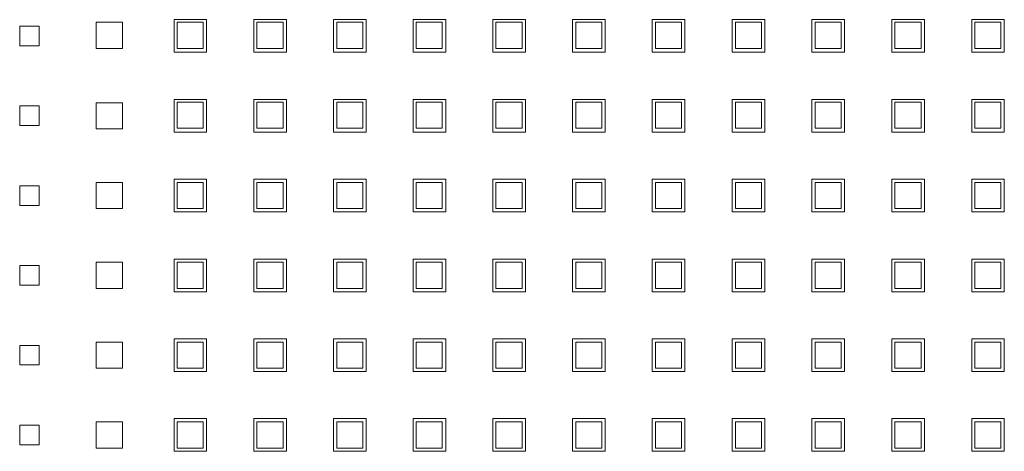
# Model space of a CAD drawing. Header units: millimetres. Extents: x -5941 to 19721, y -9230 to 6433.
# Tile 113 of 204: x 5851 to 5866, y -3431 to -3424. Entities that reach past the tile are written whole.
import ezdxf

# ---------------------------------------------------------------- set-up
doc = ezdxf.new("R2010")
doc.units = ezdxf.units.MM
doc.layers.add('GL-urzadzenia', color=6, linetype='Continuous', lineweight=20)

# ---------------------------------------------------------------- blocks, each defined once
blk = doc.blocks.new('RSen_55_ME_FB_SOg - fxza50a2veb - fully flat decoration panel - SH_daikin_tbq - standard-4997338-bottom')
at = {"lineweight": 18}
for p, q in [((-173.27, -14.18), (-173.27, -10.18)), ((-173.27, -10.18), (-169.27, -10.18)), ((-169.27, -10.18), (-169.27, -14.18)), ((-161.35, -9.78), (-156.35, -9.78)), ((-161.35, -14.78), (-161.35, -9.78)), ((-156.88, -10.18), (-160.88, -10.18)), ((-160.88, -10.18), (-160.88, -14.18)), ((-156.88, -14.18), (-156.88, -10.18)), ((-156.35, -9.78), (-156.35, -14.78)), ((-149.12, -9.78), (-144.12, -9.78)), ((-149.12, -14.78), (-149.12, -9.78)), ((-144.65, -10.18), (-148.65, -10.18)), ((-148.65, -10.18), (-148.65, -14.18)), ((-144.65, -14.18), (-144.65, -10.18)), ((-144.12, -9.78), (-144.12, -14.78)), ((-136.92, -14.78), (-136.92, -9.78)), ((-136.92, -9.78), (-131.92, -9.78)), ((-132.42, -10.18), (-136.42, -10.18)), ((-136.42, -10.18), (-136.42, -14.18)), ((-132.42, -14.18), (-132.42, -10.18)), ((-131.92, -9.78), (-131.92, -14.78)), ((-124.72, -9.78), (-119.72, -9.78)), ((-124.72, -14.78), (-124.72, -9.78)), ((-120.25, -10.18), (-124.25, -10.18)), ((-124.25, -10.18), (-124.25, -14.18)), ((-120.25, -14.18), (-120.25, -10.18)), ((-119.72, -9.78), (-119.72, -14.78)), ((-112.49, -9.78), (-107.49, -9.78)), ((-112.49, -14.78), (-112.49, -9.78)), ((-108.02, -10.18), (-112.02, -10.18)), ((-112.02, -10.18), (-112.02, -14.18)), ((-108.02, -14.18), (-108.02, -10.18)), ((-107.49, -9.78), (-107.49, -14.78)), ((-100.29, -14.78), (-100.29, -9.78)), ((-100.29, -9.78), (-95.29, -9.78)), ((-95.79, -10.18), (-99.79, -10.18)), ((-99.79, -10.18), (-99.79, -14.18)), ((-95.79, -14.18), (-95.79, -10.18)), ((-95.29, -9.78), (-95.29, -14.78)), ((-88.09, -14.78), (-88.09, -9.78)), ((-88.09, -9.78), (-83.09, -9.78)), ((-83.56, -10.18), (-87.56, -10.18)), ((-87.56, -10.18), (-87.56, -14.18)), ((-83.56, -14.18), (-83.56, -10.18)), ((-83.09, -9.78), (-83.09, -14.78)), ((-75.83, -9.78), (-70.83, -9.78)), ((-75.83, -14.78), (-75.83, -9.78)), ((-71.33, -10.18), (-75.33, -10.18)), ((-75.33, -10.18), (-75.33, -14.18)), ((-71.33, -14.18), (-71.33, -10.18)), ((-70.83, -9.78), (-70.83, -14.78)), ((-63.6, -9.78), (-58.6, -9.78)), ((-63.6, -14.78), (-63.6, -9.78)), ((-59.1, -10.18), (-63.1, -10.18)), ((-63.1, -10.18), (-63.1, -14.18)), ((-59.1, -14.18), (-59.1, -10.18)), ((-58.6, -9.78), (-58.6, -14.78)), ((-51.34, -9.78), (-46.34, -9.78)), ((-51.34, -14.78), (-51.34, -9.78)), ((-46.87, -10.18), (-50.87, -10.18)), ((-50.87, -10.18), (-50.87, -14.18)), ((-46.87, -14.18), (-46.87, -10.18)), ((-46.34, -9.78), (-46.34, -14.78)), ((-39.11, -9.78), (-34.11, -9.78)), ((-39.11, -14.78), (-39.11, -9.78)), ((-34.64, -10.18), (-38.64, -10.18)), ((-38.64, -10.18), (-38.64, -14.18)), ((-34.64, -14.18), (-34.64, -10.18)), ((-34.11, -9.78), (-34.11, -14.78)), ((-185, -13.78), (-185, -10.78)), ((-185, -10.78), (-182, -10.78)), ((-182, -10.78), (-182, -13.78)), ((-182, -13.78), (-185, -13.78)), ((-169.27, -14.18), (-173.27, -14.18)), ((-156.35, -14.78), (-161.35, -14.78)), ((-160.88, -14.18), (-156.88, -14.18)), ((-144.12, -14.78), (-149.12, -14.78)), ((-148.65, -14.18), (-144.65, -14.18)), ((-131.92, -14.78), (-136.92, -14.78)), ((-136.42, -14.18), (-132.42, -14.18)), ((-119.72, -14.78), (-124.72, -14.78)), ((-124.25, -14.18), (-120.25, -14.18)), ((-107.49, -14.78), (-112.49, -14.78)), ((-112.02, -14.18), (-108.02, -14.18)), ((-95.29, -14.78), (-100.29, -14.78)), ((-99.79, -14.18), (-95.79, -14.18)), ((-83.09, -14.78), (-88.09, -14.78)), ((-87.56, -14.18), (-83.56, -14.18)), ((-70.83, -14.78), (-75.83, -14.78)), ((-75.33, -14.18), (-71.33, -14.18)), ((-58.6, -14.78), (-63.6, -14.78)), ((-63.1, -14.18), (-59.1, -14.18)), ((-46.34, -14.78), (-51.34, -14.78)), ((-50.87, -14.18), (-46.87, -14.18)), ((-34.11, -14.78), (-39.11, -14.78)), ((-38.64, -14.18), (-34.64, -14.18)), ((-173.27, -26.51), (-173.27, -22.51)), ((-173.27, -22.51), (-169.27, -22.51)), ((-169.27, -22.51), (-169.27, -26.51)), ((-161.35, -22.01), (-156.35, -22.01)), ((-161.35, -27.01), (-161.35, -22.01)), ((-156.88, -22.41), (-160.88, -22.41)), ((-160.88, -22.41), (-160.88, -26.41)), ((-156.88, -26.41), (-156.88, -22.41)), ((-156.35, -22.01), (-156.35, -27.01)), ((-149.12, -22.01), (-144.12, -22.01)), ((-149.12, -27.01), (-149.12, -22.01)), ((-144.65, -22.41), (-148.65, -22.41)), ((-148.65, -22.41), (-148.65, -26.41)), ((-144.65, -26.41), (-144.65, -22.41)), ((-144.12, -22.01), (-144.12, -27.01)), ((-136.92, -27.01), (-136.92, -22.01)), ((-136.92, -22.01), (-131.92, -22.01)), ((-132.42, -22.41), (-136.42, -22.41)), ((-136.42, -22.41), (-136.42, -26.41)), ((-132.42, -26.41), (-132.42, -22.41)), ((-131.92, -22.01), (-131.92, -27.01)), ((-124.72, -22.01), (-119.72, -22.01)), ((-124.72, -27.01), (-124.72, -22.01)), ((-120.25, -22.41), (-124.25, -22.41)), ((-124.25, -22.41), (-124.25, -26.41)), ((-120.25, -26.41), (-120.25, -22.41)), ((-119.72, -22.01), (-119.72, -27.01)), ((-112.49, -22.01), (-107.49, -22.01)), ((-112.49, -27.01), (-112.49, -22.01)), ((-108.02, -22.41), (-112.02, -22.41)), ((-112.02, -22.41), (-112.02, -26.41)), ((-108.02, -26.41), (-108.02, -22.41)), ((-107.49, -22.01), (-107.49, -27.01)), ((-100.29, -27.01), (-100.29, -22.01)), ((-100.29, -22.01), (-95.29, -22.01)), ((-95.79, -22.41), (-99.79, -22.41)), ((-99.79, -22.41), (-99.79, -26.41)), ((-95.79, -26.41), (-95.79, -22.41)), ((-95.29, -22.01), (-95.29, -27.01)), ((-88.09, -27.01), (-88.09, -22.01)), ((-88.09, -22.01), (-83.09, -22.01)), ((-83.56, -22.41), (-87.56, -22.41)), ((-87.56, -22.41), (-87.56, -26.41)), ((-83.56, -26.41), (-83.56, -22.41)), ((-83.09, -22.01), (-83.09, -27.01)), ((-75.83, -22.01), (-70.83, -22.01)), ((-75.83, -27.01), (-75.83, -22.01)), ((-71.33, -22.41), (-75.33, -22.41)), ((-75.33, -22.41), (-75.33, -26.41)), ((-71.33, -26.41), (-71.33, -22.41)), ((-70.83, -22.01), (-70.83, -27.01)), ((-63.6, -22.01), (-58.6, -22.01)), ((-63.6, -27.01), (-63.6, -22.01)), ((-59.1, -22.41), (-63.1, -22.41)), ((-63.1, -22.41), (-63.1, -26.41)), ((-59.1, -26.41), (-59.1, -22.41)), ((-58.6, -22.01), (-58.6, -27.01)), ((-51.34, -22.01), (-46.34, -22.01)), ((-51.34, -27.01), (-51.34, -22.01)), ((-46.87, -22.41), (-50.87, -22.41)), ((-50.87, -22.41), (-50.87, -26.41)), ((-46.87, -26.41), (-46.87, -22.41)), ((-46.34, -22.01), (-46.34, -27.01)), ((-39.11, -22.01), (-34.11, -22.01)), ((-39.11, -27.01), (-39.11, -22.01)), ((-34.64, -22.41), (-38.64, -22.41)), ((-38.64, -22.41), (-38.64, -26.41)), ((-34.64, -26.41), (-34.64, -22.41)), ((-34.11, -22.01), (-34.11, -27.01)), ((-185, -26.01), (-185, -23.01)), ((-185, -23.01), (-182, -23.01)), ((-182, -23.01), (-182, -26.01)), ((-182, -26.01), (-185, -26.01)), ((-169.27, -26.51), (-173.27, -26.51)), ((-156.35, -27.01), (-161.35, -27.01)), ((-160.88, -26.41), (-156.88, -26.41)), ((-144.12, -27.01), (-149.12, -27.01)), ((-148.65, -26.41), (-144.65, -26.41)), ((-131.92, -27.01), (-136.92, -27.01)), ((-136.42, -26.41), (-132.42, -26.41)), ((-119.72, -27.01), (-124.72, -27.01)), ((-124.25, -26.41), (-120.25, -26.41)), ((-107.49, -27.01), (-112.49, -27.01)), ((-112.02, -26.41), (-108.02, -26.41)), ((-95.29, -27.01), (-100.29, -27.01)), ((-99.79, -26.41), (-95.79, -26.41)), ((-83.09, -27.01), (-88.09, -27.01)), ((-87.56, -26.41), (-83.56, -26.41)), ((-70.83, -27.01), (-75.83, -27.01)), ((-75.33, -26.41), (-71.33, -26.41)), ((-58.6, -27.01), (-63.6, -27.01)), ((-63.1, -26.41), (-59.1, -26.41)), ((-46.34, -27.01), (-51.34, -27.01)), ((-50.87, -26.41), (-46.87, -26.41)), ((-34.11, -27.01), (-39.11, -27.01)), ((-38.64, -26.41), (-34.64, -26.41)), ((-161.35, -34.24), (-156.35, -34.24)), ((-161.35, -39.24), (-161.35, -34.24)), ((-156.35, -34.24), (-156.35, -39.24)), ((-149.12, -34.24), (-144.12, -34.24)), ((-149.12, -39.24), (-149.12, -34.24)), ((-144.12, -34.24), (-144.12, -39.24)), ((-136.92, -39.24), (-136.92, -34.24)), ((-136.92, -34.24), (-131.92, -34.24)), ((-131.92, -34.24), (-131.92, -39.24)), ((-124.72, -34.24), (-119.72, -34.24)), ((-124.72, -39.24), (-124.72, -34.24)), ((-119.72, -34.24), (-119.72, -39.24)), ((-112.49, -34.24), (-107.49, -34.24)), ((-112.49, -39.24), (-112.49, -34.24)), ((-107.49, -34.24), (-107.49, -39.24)), ((-100.29, -39.24), (-100.29, -34.24)), ((-100.29, -34.24), (-95.29, -34.24)), ((-95.29, -34.24), (-95.29, -39.24)), ((-88.09, -39.24), (-88.09, -34.24)), ((-88.09, -34.24), (-83.09, -34.24)), ((-83.09, -34.24), (-83.09, -39.24)), ((-75.83, -34.24), (-70.83, -34.24)), ((-75.83, -39.24), (-75.83, -34.24)), ((-70.83, -34.24), (-70.83, -39.24)), ((-63.6, -34.24), (-58.6, -34.24)), ((-63.6, -39.24), (-63.6, -34.24)), ((-58.6, -34.24), (-58.6, -39.24)), ((-51.34, -34.24), (-46.34, -34.24)), ((-51.34, -39.24), (-51.34, -34.24)), ((-46.34, -34.24), (-46.34, -39.24)), ((-39.11, -34.24), (-34.11, -34.24)), ((-39.11, -39.24), (-39.11, -34.24)), ((-34.11, -34.24), (-34.11, -39.24)), ((-185, -38.24), (-185, -35.24)), ((-185, -35.24), (-182, -35.24)), ((-182, -35.24), (-182, -38.24)), ((-173.27, -38.74), (-173.27, -34.74)), ((-173.27, -34.74), (-169.27, -34.74)), ((-169.27, -34.74), (-169.27, -38.74)), ((-156.88, -34.74), (-160.88, -34.74)), ((-160.88, -34.74), (-160.88, -38.74)), ((-156.88, -38.74), (-156.88, -34.74)), ((-144.65, -34.74), (-148.65, -34.74)), ((-148.65, -34.74), (-148.65, -38.74)), ((-144.65, -38.74), (-144.65, -34.74)), ((-132.42, -34.74), (-136.42, -34.74)), ((-136.42, -34.74), (-136.42, -38.74)), ((-132.42, -38.74), (-132.42, -34.74)), ((-120.25, -34.74), (-124.25, -34.74)), ((-124.25, -34.74), (-124.25, -38.74)), ((-120.25, -38.74), (-120.25, -34.74)), ((-108.02, -34.74), (-112.02, -34.74)), ((-112.02, -34.74), (-112.02, -38.74)), ((-108.02, -38.74), (-108.02, -34.74)), ((-95.79, -34.74), (-99.79, -34.74)), ((-99.79, -34.74), (-99.79, -38.74)), ((-95.79, -38.74), (-95.79, -34.74)), ((-83.56, -34.74), (-87.56, -34.74)), ((-87.56, -34.74), (-87.56, -38.74)), ((-83.56, -38.74), (-83.56, -34.74)), ((-71.33, -34.74), (-75.33, -34.74)), ((-75.33, -34.74), (-75.33, -38.74)), ((-71.33, -38.74), (-71.33, -34.74)), ((-59.1, -34.74), (-63.1, -34.74)), ((-63.1, -34.74), (-63.1, -38.74)), ((-59.1, -38.74), (-59.1, -34.74)), ((-46.87, -34.74), (-50.87, -34.74)), ((-50.87, -34.74), (-50.87, -38.74)), ((-46.87, -38.74), (-46.87, -34.74)), ((-34.64, -34.74), (-38.64, -34.74)), ((-38.64, -34.74), (-38.64, -38.74)), ((-34.64, -38.74), (-34.64, -34.74)), ((-182, -38.24), (-185, -38.24)), ((-169.27, -38.74), (-173.27, -38.74)), ((-160.88, -38.74), (-156.88, -38.74)), ((-148.65, -38.74), (-144.65, -38.74)), ((-136.42, -38.74), (-132.42, -38.74)), ((-124.25, -38.74), (-120.25, -38.74)), ((-112.02, -38.74), (-108.02, -38.74)), ((-99.79, -38.74), (-95.79, -38.74)), ((-87.56, -38.74), (-83.56, -38.74)), ((-75.33, -38.74), (-71.33, -38.74)), ((-63.1, -38.74), (-59.1, -38.74)), ((-50.87, -38.74), (-46.87, -38.74)), ((-38.64, -38.74), (-34.64, -38.74)), ((-156.35, -39.24), (-161.35, -39.24)), ((-144.12, -39.24), (-149.12, -39.24)), ((-131.92, -39.24), (-136.92, -39.24)), ((-119.72, -39.24), (-124.72, -39.24)), ((-107.49, -39.24), (-112.49, -39.24)), ((-95.29, -39.24), (-100.29, -39.24)), ((-83.09, -39.24), (-88.09, -39.24)), ((-70.83, -39.24), (-75.83, -39.24)), ((-58.6, -39.24), (-63.6, -39.24)), ((-46.34, -39.24), (-51.34, -39.24)), ((-34.11, -39.24), (-39.11, -39.24)), ((-161.35, -46.47), (-156.35, -46.47)), ((-161.35, -51.47), (-161.35, -46.47)), ((-156.35, -46.47), (-156.35, -51.47)), ((-149.12, -46.47), (-144.12, -46.47)), ((-149.12, -51.47), (-149.12, -46.47)), ((-144.12, -46.47), (-144.12, -51.47)), ((-136.92, -51.47), (-136.92, -46.47)), ((-136.92, -46.47), (-131.92, -46.47)), ((-131.92, -46.47), (-131.92, -51.47)), ((-124.72, -46.47), (-119.72, -46.47)), ((-124.72, -51.47), (-124.72, -46.47)), ((-119.72, -46.47), (-119.72, -51.47)), ((-112.49, -46.47), (-107.49, -46.47)), ((-112.49, -51.47), (-112.49, -46.47)), ((-107.49, -46.47), (-107.49, -51.47)), ((-100.29, -51.47), (-100.29, -46.47)), ((-100.29, -46.47), (-95.29, -46.47)), ((-95.29, -46.47), (-95.29, -51.47)), ((-88.09, -51.47), (-88.09, -46.47)), ((-88.09, -46.47), (-83.09, -46.47)), ((-83.09, -46.47), (-83.09, -51.47)), ((-75.83, -46.47), (-70.83, -46.47)), ((-75.83, -51.47), (-75.83, -46.47)), ((-70.83, -46.47), (-70.83, -51.47)), ((-63.6, -46.47), (-58.6, -46.47)), ((-63.6, -51.47), (-63.6, -46.47)), ((-58.6, -46.47), (-58.6, -51.47)), ((-51.34, -46.47), (-46.34, -46.47)), ((-51.34, -51.47), (-51.34, -46.47)), ((-46.34, -46.47), (-46.34, -51.47)), ((-39.11, -46.47), (-34.11, -46.47)), ((-39.11, -51.47), (-39.11, -46.47)), ((-34.11, -46.47), (-34.11, -51.47)), ((-185, -50.47), (-185, -47.47)), ((-185, -47.47), (-182, -47.47)), ((-182, -47.47), (-182, -50.47)), ((-173.27, -50.97), (-173.27, -46.97)), ((-173.27, -46.97), (-169.27, -46.97)), ((-169.27, -46.97), (-169.27, -50.97)), ((-156.88, -46.97), (-160.88, -46.97)), ((-160.88, -46.97), (-160.88, -50.97)), ((-156.88, -50.97), (-156.88, -46.97)), ((-144.65, -46.97), (-148.65, -46.97)), ((-148.65, -46.97), (-148.65, -50.97)), ((-144.65, -50.97), (-144.65, -46.97)), ((-132.42, -46.97), (-136.42, -46.97)), ((-136.42, -46.97), (-136.42, -50.97)), ((-132.42, -50.97), (-132.42, -46.97)), ((-120.25, -46.97), (-124.25, -46.97)), ((-124.25, -46.97), (-124.25, -50.97)), ((-120.25, -50.97), (-120.25, -46.97)), ((-108.02, -46.97), (-112.02, -46.97)), ((-112.02, -46.97), (-112.02, -50.97)), ((-108.02, -50.97), (-108.02, -46.97)), ((-95.79, -46.97), (-99.79, -46.97)), ((-99.79, -46.97), (-99.79, -50.97)), ((-95.79, -50.97), (-95.79, -46.97)), ((-83.56, -46.97), (-87.56, -46.97)), ((-87.56, -46.97), (-87.56, -50.97)), ((-83.56, -50.97), (-83.56, -46.97)), ((-71.33, -46.97), (-75.33, -46.97)), ((-75.33, -46.97), (-75.33, -50.97)), ((-71.33, -50.97), (-71.33, -46.97)), ((-59.1, -46.97), (-63.1, -46.97)), ((-63.1, -46.97), (-63.1, -50.97)), ((-59.1, -50.97), (-59.1, -46.97)), ((-46.87, -46.97), (-50.87, -46.97)), ((-50.87, -46.97), (-50.87, -50.97)), ((-46.87, -50.97), (-46.87, -46.97)), ((-34.64, -46.97), (-38.64, -46.97)), ((-38.64, -46.97), (-38.64, -50.97)), ((-34.64, -50.97), (-34.64, -46.97)), ((-182, -50.47), (-185, -50.47)), ((-169.27, -50.97), (-173.27, -50.97)), ((-160.88, -50.97), (-156.88, -50.97)), ((-148.65, -50.97), (-144.65, -50.97)), ((-136.42, -50.97), (-132.42, -50.97)), ((-124.25, -50.97), (-120.25, -50.97)), ((-112.02, -50.97), (-108.02, -50.97)), ((-99.79, -50.97), (-95.79, -50.97)), ((-87.56, -50.97), (-83.56, -50.97)), ((-75.33, -50.97), (-71.33, -50.97)), ((-63.1, -50.97), (-59.1, -50.97)), ((-50.87, -50.97), (-46.87, -50.97)), ((-38.64, -50.97), (-34.64, -50.97)), ((-156.35, -51.47), (-161.35, -51.47)), ((-144.12, -51.47), (-149.12, -51.47)), ((-131.92, -51.47), (-136.92, -51.47)), ((-119.72, -51.47), (-124.72, -51.47)), ((-107.49, -51.47), (-112.49, -51.47)), ((-95.29, -51.47), (-100.29, -51.47)), ((-83.09, -51.47), (-88.09, -51.47)), ((-70.83, -51.47), (-75.83, -51.47)), ((-58.6, -51.47), (-63.6, -51.47)), ((-46.34, -51.47), (-51.34, -51.47)), ((-34.11, -51.47), (-39.11, -51.47)), ((-161.35, -58.7), (-156.35, -58.7)), ((-161.35, -63.7), (-161.35, -58.7)), ((-156.35, -58.7), (-156.35, -63.7)), ((-149.12, -58.7), (-144.12, -58.7)), ((-149.12, -63.7), (-149.12, -58.7)), ((-144.12, -58.7), (-144.12, -63.7)), ((-136.92, -63.7), (-136.92, -58.7)), ((-136.92, -58.7), (-131.92, -58.7)), ((-131.92, -58.7), (-131.92, -63.7)), ((-124.72, -58.7), (-119.72, -58.7)), ((-124.72, -63.7), (-124.72, -58.7)), ((-119.72, -58.7), (-119.72, -63.7)), ((-112.49, -58.7), (-107.49, -58.7)), ((-112.49, -63.7), (-112.49, -58.7)), ((-107.49, -58.7), (-107.49, -63.7)), ((-100.29, -63.7), (-100.29, -58.7)), ((-100.29, -58.7), (-95.29, -58.7)), ((-95.29, -58.7), (-95.29, -63.7)), ((-88.09, -63.7), (-88.09, -58.7)), ((-88.09, -58.7), (-83.09, -58.7)), ((-83.09, -58.7), (-83.09, -63.7)), ((-75.83, -58.7), (-70.83, -58.7)), ((-75.83, -63.7), (-75.83, -58.7)), ((-70.83, -58.7), (-70.83, -63.7)), ((-63.6, -58.7), (-58.6, -58.7)), ((-63.6, -63.7), (-63.6, -58.7)), ((-58.6, -58.7), (-58.6, -63.7)), ((-51.34, -58.7), (-46.34, -58.7)), ((-51.34, -63.7), (-51.34, -58.7)), ((-46.34, -58.7), (-46.34, -63.7)), ((-39.11, -58.7), (-34.11, -58.7)), ((-39.11, -63.7), (-39.11, -58.7)), ((-34.11, -58.7), (-34.11, -63.7)), ((-185, -62.7), (-185, -59.7)), ((-185, -59.7), (-182, -59.7)), ((-182, -59.7), (-182, -62.7)), ((-173.27, -63.2), (-173.27, -59.2)), ((-173.27, -59.2), (-169.27, -59.2)), ((-169.27, -59.2), (-169.27, -63.2)), ((-156.88, -59.2), (-160.88, -59.2)), ((-160.88, -59.2), (-160.88, -63.2)), ((-156.88, -63.2), (-156.88, -59.2)), ((-144.65, -59.2), (-148.65, -59.2)), ((-148.65, -59.2), (-148.65, -63.2)), ((-144.65, -63.2), (-144.65, -59.2)), ((-132.42, -59.2), (-136.42, -59.2)), ((-136.42, -59.2), (-136.42, -63.2)), ((-132.42, -63.2), (-132.42, -59.2)), ((-120.25, -59.2), (-124.25, -59.2)), ((-124.25, -59.2), (-124.25, -63.2)), ((-120.25, -63.2), (-120.25, -59.2)), ((-108.02, -59.2), (-112.02, -59.2)), ((-112.02, -59.2), (-112.02, -63.2)), ((-108.02, -63.2), (-108.02, -59.2)), ((-95.79, -59.2), (-99.79, -59.2)), ((-99.79, -59.2), (-99.79, -63.2)), ((-95.79, -63.2), (-95.79, -59.2)), ((-83.56, -59.2), (-87.56, -59.2)), ((-87.56, -59.2), (-87.56, -63.2)), ((-83.56, -63.2), (-83.56, -59.2)), ((-71.33, -59.2), (-75.33, -59.2)), ((-75.33, -59.2), (-75.33, -63.2)), ((-71.33, -63.2), (-71.33, -59.2)), ((-59.1, -59.2), (-63.1, -59.2)), ((-63.1, -59.2), (-63.1, -63.2)), ((-59.1, -63.2), (-59.1, -59.2)), ((-46.87, -59.2), (-50.87, -59.2)), ((-50.87, -59.2), (-50.87, -63.2)), ((-46.87, -63.2), (-46.87, -59.2)), ((-34.64, -59.2), (-38.64, -59.2)), ((-38.64, -59.2), (-38.64, -63.2)), ((-34.64, -63.2), (-34.64, -59.2)), ((-182, -62.7), (-185, -62.7)), ((-169.27, -63.2), (-173.27, -63.2)), ((-160.88, -63.2), (-156.88, -63.2)), ((-148.65, -63.2), (-144.65, -63.2)), ((-136.42, -63.2), (-132.42, -63.2)), ((-124.25, -63.2), (-120.25, -63.2)), ((-112.02, -63.2), (-108.02, -63.2)), ((-99.79, -63.2), (-95.79, -63.2)), ((-87.56, -63.2), (-83.56, -63.2)), ((-75.33, -63.2), (-71.33, -63.2)), ((-63.1, -63.2), (-59.1, -63.2)), ((-50.87, -63.2), (-46.87, -63.2)), ((-38.64, -63.2), (-34.64, -63.2)), ((-156.35, -63.7), (-161.35, -63.7)), ((-144.12, -63.7), (-149.12, -63.7)), ((-131.92, -63.7), (-136.92, -63.7)), ((-119.72, -63.7), (-124.72, -63.7)), ((-107.49, -63.7), (-112.49, -63.7)), ((-95.29, -63.7), (-100.29, -63.7)), ((-83.09, -63.7), (-88.09, -63.7)), ((-70.83, -63.7), (-75.83, -63.7)), ((-58.6, -63.7), (-63.6, -63.7)), ((-46.34, -63.7), (-51.34, -63.7)), ((-34.11, -63.7), (-39.11, -63.7)), ((-185, -74.93), (-185, -71.93)), ((-185, -71.93), (-182, -71.93)), ((-182, -71.93), (-182, -74.93)), ((-173.27, -75.43), (-173.27, -71.43)), ((-173.27, -71.43), (-169.27, -71.43)), ((-169.27, -71.43), (-169.27, -75.43)), ((-161.35, -70.93), (-156.35, -70.93)), ((-161.35, -75.93), (-161.35, -70.93)), ((-156.88, -71.43), (-160.88, -71.43)), ((-160.88, -71.43), (-160.88, -75.43)), ((-156.88, -75.43), (-156.88, -71.43)), ((-156.35, -70.93), (-156.35, -75.93)), ((-149.12, -70.93), (-144.12, -70.93)), ((-149.12, -75.93), (-149.12, -70.93)), ((-144.65, -71.43), (-148.65, -71.43)), ((-148.65, -71.43), (-148.65, -75.43)), ((-144.65, -75.43), (-144.65, -71.43)), ((-144.12, -70.93), (-144.12, -75.93)), ((-136.92, -75.93), (-136.92, -70.93)), ((-136.92, -70.93), (-131.92, -70.93)), ((-132.42, -71.43), (-136.42, -71.43)), ((-136.42, -71.43), (-136.42, -75.43)), ((-132.42, -75.43), (-132.42, -71.43)), ((-131.92, -70.93), (-131.92, -75.93)), ((-124.72, -70.93), (-119.72, -70.93)), ((-124.72, -75.93), (-124.72, -70.93)), ((-120.25, -71.43), (-124.25, -71.43)), ((-124.25, -71.43), (-124.25, -75.43)), ((-120.25, -75.43), (-120.25, -71.43)), ((-119.72, -70.93), (-119.72, -75.93)), ((-112.49, -70.93), (-107.49, -70.93)), ((-112.49, -75.93), (-112.49, -70.93)), ((-108.02, -71.43), (-112.02, -71.43)), ((-112.02, -71.43), (-112.02, -75.43)), ((-108.02, -75.43), (-108.02, -71.43)), ((-107.49, -70.93), (-107.49, -75.93)), ((-100.29, -75.93), (-100.29, -70.93)), ((-100.29, -70.93), (-95.29, -70.93)), ((-95.79, -71.43), (-99.79, -71.43)), ((-99.79, -71.43), (-99.79, -75.43)), ((-95.79, -75.43), (-95.79, -71.43)), ((-95.29, -70.93), (-95.29, -75.93)), ((-88.09, -75.93), (-88.09, -70.93)), ((-88.09, -70.93), (-83.09, -70.93)), ((-83.56, -71.43), (-87.56, -71.43)), ((-87.56, -71.43), (-87.56, -75.43)), ((-83.56, -75.43), (-83.56, -71.43)), ((-83.09, -70.93), (-83.09, -75.93)), ((-75.83, -70.93), (-70.83, -70.93)), ((-75.83, -75.93), (-75.83, -70.93)), ((-71.33, -71.43), (-75.33, -71.43)), ((-75.33, -71.43), (-75.33, -75.43)), ((-71.33, -75.43), (-71.33, -71.43)), ((-70.83, -70.93), (-70.83, -75.93)), ((-63.6, -70.93), (-58.6, -70.93)), ((-63.6, -75.93), (-63.6, -70.93)), ((-59.1, -71.43), (-63.1, -71.43)), ((-63.1, -71.43), (-63.1, -75.43)), ((-59.1, -75.43), (-59.1, -71.43)), ((-58.6, -70.93), (-58.6, -75.93)), ((-51.34, -70.93), (-46.34, -70.93)), ((-51.34, -75.93), (-51.34, -70.93)), ((-46.87, -71.43), (-50.87, -71.43)), ((-50.87, -71.43), (-50.87, -75.43)), ((-46.87, -75.43), (-46.87, -71.43)), ((-46.34, -70.93), (-46.34, -75.93)), ((-39.11, -70.93), (-34.11, -70.93)), ((-39.11, -75.93), (-39.11, -70.93)), ((-34.64, -71.43), (-38.64, -71.43)), ((-38.64, -71.43), (-38.64, -75.43)), ((-34.64, -75.43), (-34.64, -71.43)), ((-34.11, -70.93), (-34.11, -75.93)), ((-182, -74.93), (-185, -74.93)), ((-169.27, -75.43), (-173.27, -75.43)), ((-160.88, -75.43), (-156.88, -75.43)), ((-148.65, -75.43), (-144.65, -75.43)), ((-136.42, -75.43), (-132.42, -75.43)), ((-124.25, -75.43), (-120.25, -75.43)), ((-112.02, -75.43), (-108.02, -75.43)), ((-99.79, -75.43), (-95.79, -75.43)), ((-87.56, -75.43), (-83.56, -75.43)), ((-75.33, -75.43), (-71.33, -75.43)), ((-63.1, -75.43), (-59.1, -75.43)), ((-50.87, -75.43), (-46.87, -75.43)), ((-38.64, -75.43), (-34.64, -75.43)), ((-156.35, -75.93), (-161.35, -75.93)), ((-144.12, -75.93), (-149.12, -75.93)), ((-131.92, -75.93), (-136.92, -75.93)), ((-119.72, -75.93), (-124.72, -75.93)), ((-107.49, -75.93), (-112.49, -75.93)), ((-95.29, -75.93), (-100.29, -75.93)), ((-83.09, -75.93), (-88.09, -75.93)), ((-70.83, -75.93), (-75.83, -75.93)), ((-58.6, -75.93), (-63.6, -75.93)), ((-46.34, -75.93), (-51.34, -75.93)), ((-34.11, -75.93), (-39.11, -75.93))]:
    blk.add_line(p, q, dxfattribs=at)
blk = doc.blocks.new('2658cea6-5bf1-4a8d-8ecb-1a42f1d0a86a')
at = {"lineweight": 18}
blk.add_blockref('RSen_55_ME_FB_SOg - fxza50a2veb - fully flat decoration panel - SH_daikin_tbq - standard-4997338-bottom', (0, 0), dxfattribs=at)
blk = doc.blocks.new('116a95a6-ef70-443d-9a1b-21b416471860')
at = {"layer": 'GL-urzadzenia', "xscale": 0.1, "yscale": 0.1, "zscale": 0.1}
blk.add_blockref('2658cea6-5bf1-4a8d-8ecb-1a42f1d0a86a', (35.05, -31), dxfattribs=at)

msp = doc.modelspace()

# ---------------------------------------------------------------- block references
at = {"layer": 'GL-urzadzenia'}
msp.add_blockref('116a95a6-ef70-443d-9a1b-21b416471860', (5833.982, -3392.085), dxfattribs=at)

doc.saveas('drawing.dxf')
